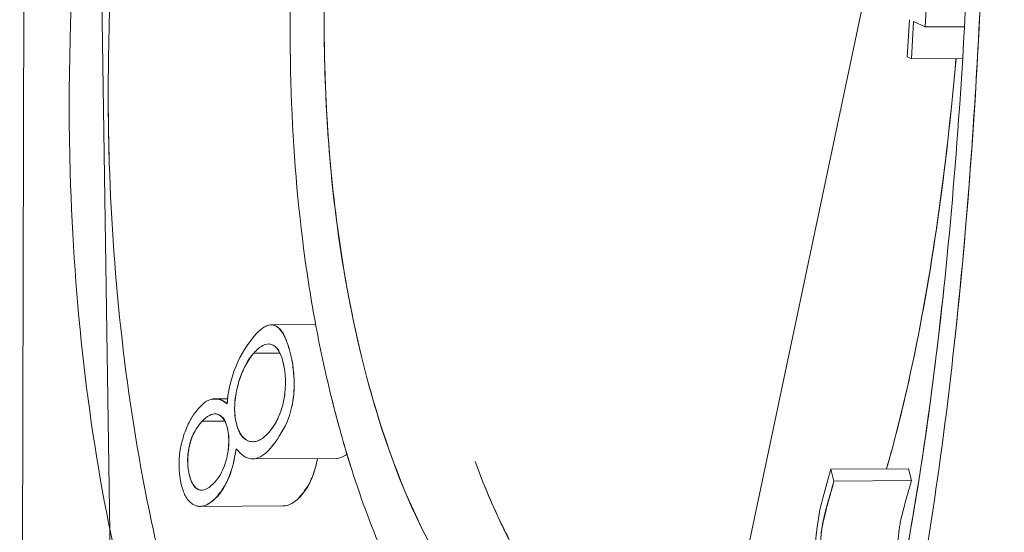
# Model space of a CAD drawing. Header units: millimetres. Extents: x -275 to -235, y -723 to -375.
# Tile 20 of 41: x -241.45 to -239.45, y -689.92 to -688.88. Entities that reach past the tile are written whole.
import ezdxf

# ---------------------------------------------------------------- set-up
doc = ezdxf.new("R2010")
doc.units = ezdxf.units.MM

msp = doc.modelspace()

# ---------------------------------------------------------------- linework, layer by layer
at = {"color": 0, "linetype": 'Continuous', "lineweight": 0}
for p, q in [((-241.4187, -679.5504), (-241.4458, -692.8341)), ((-241.2282, -692.2817), (-241.4165, -679.5556)), ((-238.9966, -685.3247), (-241.07, -695.158)), ((-239.6107, -688.857), (-239.6128, -688.8931)), ((-239.6447, -688.8784), (-239.6493, -688.9537)), ((-239.6364, -688.8822), (-239.6409, -688.9575)), ((-239.6128, -688.8931), (-239.6364, -688.8822)), ((-239.6128, -688.8931), (-239.5334, -688.8926)), ((-239.5334, -688.8926), (-239.6128, -688.8931)), ((-239.6493, -688.9537), (-239.6409, -688.9575)), ((-239.6409, -688.9575), (-239.6493, -688.9537)), ((-239.6409, -688.9575), (-239.5371, -688.9568)), ((-239.5371, -688.9568), (-239.6409, -688.9575)), ((-240.8467, -689.4962), (-240.937, -689.4968)), ((-240.9405, -689.5356), (-240.9418, -689.5356)), ((-240.9191, -689.554), (-240.972, -689.5543)), ((-240.972, -689.5543), (-240.9191, -689.554)), ((-241.0501, -689.6467), (-241.0504, -689.6467)), ((-241.0249, -689.6466), (-241.0463, -689.6467)), ((-241.0489, -689.6773), (-241.0505, -689.6773)), ((-241.0103, -689.6771), (-241.0103, -689.6771)), ((-241.0305, -689.692), (-241.0766, -689.6922)), ((-241.0766, -689.6922), (-241.0305, -689.692)), ((-240.9724, -689.7336), (-240.9737, -689.7336)), ((-240.8055, -689.7675), (-240.9738, -689.7685)), ((-239.8037, -689.7892), (-239.647, -689.7883)), ((-239.647, -689.7883), (-239.8037, -689.7892)), ((-239.7976, -689.8135), (-239.8037, -689.7892)), ((-239.8037, -689.7892), (-239.7976, -689.8135)), ((-239.647, -689.7883), (-239.6409, -689.8125)), ((-239.6409, -689.8125), (-239.647, -689.7883)), ((-239.7976, -689.8135), (-239.6409, -689.8125)), ((-239.6409, -689.8125), (-239.7976, -689.8135)), ((-241.0756, -689.8317), (-241.0775, -689.8317)), ((-240.911, -689.8636), (-241.0789, -689.8646))]:
    msp.add_line(p, q, dxfattribs=at)
for points, knots in [([(-241.2612, -670.9838), (-240.0032, -672.7157), (-238.9682, -674.6212), (-238.1946, -676.6296), (-237.421, -678.638), (-236.909, -680.749), (-236.6773, -682.8846), (-236.4457, -685.0202), (-236.4945, -687.1799), (-236.8221, -689.2838), (-237.1496, -691.3877), (-237.7558, -693.4355), (-238.6182, -695.3513)], [4.242163, 4.242163, 4.242163, 4.242163, 4.51569, 4.51569, 4.51569, 4.789216, 4.789216, 4.789216, 5.062742, 5.062742, 5.062742, 5.336268, 5.336268, 5.336268, 5.336268]), ([(-240.2407, -686.0329), (-240.3012, -686.0691), (-240.363, -686.1201), (-240.4259, -686.1861), (-240.4889, -686.252), (-240.5523, -686.3319), (-240.6177, -686.4285), (-240.6832, -686.5251), (-240.747, -686.6331), (-240.8083, -686.7524), (-240.839, -686.8121), (-240.869, -686.8746), (-240.8984, -686.94), (-240.913, -686.9726), (-240.9276, -687.006), (-240.9419, -687.0401), (-240.9562, -687.0742), (-240.9698, -687.1075), (-240.9843, -687.1446), (-241.0862, -687.4039), (-241.1702, -687.6821), (-241.2324, -687.9794), (-241.2412, -688.0219), (-241.2493, -688.0628), (-241.2577, -688.108), (-241.3244, -688.4697), (-241.3537, -688.8307), (-241.3435, -689.1878), (-241.3358, -689.4556), (-241.3065, -689.7072), (-241.2569, -689.9424), (-241.2487, -689.9816), (-241.2399, -690.0204), (-241.2305, -690.0586), (-241.2258, -690.0778), (-241.221, -690.0968), (-241.216, -690.1157), (-241.211, -690.1347), (-241.2057, -690.1544), (-241.2007, -690.1721), (-241.1609, -690.3145), (-241.1148, -690.4446), (-241.0631, -690.5624), (-241.0373, -690.6213), (-241.0101, -690.6771), (-240.9816, -690.7299), (-240.9673, -690.7563), (-240.9527, -690.7819), (-240.9378, -690.8067), (-240.923, -690.8316), (-240.9072, -690.8565), (-240.8923, -690.8789), (-240.7728, -691.0586), (-240.6457, -691.1777), (-240.515, -691.2361), (-240.3843, -691.2945), (-240.2605, -691.2873), (-240.1447, -691.2146)], [0, 0, 0, 0, 0.0625, 0.0625, 0.0625, 0.125, 0.125, 0.125, 0.1875, 0.1875, 0.1875, 0.21875, 0.21875, 0.21875, 0.234375, 0.234375, 0.234375, 0.25, 0.25, 0.25, 0.359375, 0.359375, 0.359375, 0.375, 0.375, 0.375, 0.5, 0.5, 0.5, 0.59375, 0.59375, 0.59375, 0.609375, 0.609375, 0.609375, 0.617187, 0.617187, 0.617187, 0.625, 0.625, 0.625, 0.6875, 0.6875, 0.6875, 0.71875, 0.71875, 0.71875, 0.734375, 0.734375, 0.734375, 0.75, 0.75, 0.75, 0.875, 0.875, 0.875, 1, 1, 1, 1]), ([(-241.2644, -689.1693), (-241.2696, -689.0028), (-241.2654, -688.8312), (-241.2523, -688.6586), (-241.2392, -688.4861), (-241.2172, -688.3143), (-241.1879, -688.1497), (-241.1365, -687.8616), (-241.0641, -687.5917), (-240.9741, -687.3399), (-240.9612, -687.3039), (-240.9474, -687.2668), (-240.9344, -687.2331), (-240.8565, -687.0307), (-240.7719, -686.8526), (-240.6826, -686.699), (-240.6529, -686.6477), (-240.6222, -686.5986), (-240.5919, -686.5534), (-240.4706, -686.3725), (-240.352, -686.2479), (-240.2379, -686.1796)], [0.5, 0.5, 0.5, 0.5, 0.5625, 0.5625, 0.5625, 0.625, 0.625, 0.625, 0.734375, 0.734375, 0.734375, 0.75, 0.75, 0.75, 0.84375, 0.84375, 0.84375, 0.875, 0.875, 0.875, 1, 1, 1, 1]), ([(-240.224, -686.9128), (-240.2637, -686.9367), (-240.3036, -686.9704), (-240.3436, -687.014), (-240.3837, -687.0576), (-240.4232, -687.1099), (-240.4641, -687.1742), (-240.505, -687.2384), (-240.5444, -687.3103), (-240.5818, -687.3899), (-240.6006, -687.4297), (-240.6189, -687.4714), (-240.6366, -687.515), (-240.6455, -687.5368), (-240.6543, -687.5591), (-240.6629, -687.5818), (-240.6715, -687.6046), (-240.6797, -687.6269), (-240.6884, -687.6516), (-240.7405, -687.7994), (-240.7842, -687.9568), (-240.8183, -688.1237), (-240.8297, -688.1794), (-240.8397, -688.2344), (-240.8492, -688.2939), (-240.8872, -688.532), (-240.9033, -688.7708), (-240.8969, -689.0048), (-240.8936, -689.1219), (-240.885, -689.2341), (-240.8711, -689.3414), (-240.8641, -689.3951), (-240.8558, -689.4476), (-240.8462, -689.4988), (-240.8414, -689.5244), (-240.8363, -689.5498), (-240.8308, -689.5748), (-240.8254, -689.5998), (-240.8194, -689.6254), (-240.8136, -689.6489), (-240.8021, -689.695), (-240.7897, -689.7392), (-240.7765, -689.7814)], [0, 0, 0, 0, 0.0625, 0.0625, 0.0625, 0.125, 0.125, 0.125, 0.1875, 0.1875, 0.1875, 0.21875, 0.21875, 0.21875, 0.234375, 0.234375, 0.234375, 0.25, 0.25, 0.25, 0.34375, 0.34375, 0.34375, 0.375, 0.375, 0.375, 0.5, 0.5, 0.5, 0.5625, 0.5625, 0.5625, 0.59375, 0.59375, 0.59375, 0.609375, 0.609375, 0.609375, 0.625, 0.625, 0.625, 0.655663, 0.655663, 0.655663, 0.655663]), ([(-240.1633, -690.188), (-240.2335, -690.2316), (-240.3052, -690.2365), (-240.3796, -690.2017), (-240.4355, -690.1757), (-240.4892, -690.1288), (-240.5399, -690.0613), (-240.5568, -690.0387), (-240.5728, -690.0148), (-240.5896, -689.9868), (-240.6398, -689.9028), (-240.6836, -689.8019), (-240.72, -689.6841), (-240.7321, -689.6449), (-240.743, -689.6053), (-240.7539, -689.5607), (-240.7973, -689.3822), (-240.8225, -689.1876), (-240.8283, -688.9721), (-240.8326, -688.8104), (-240.8256, -688.6482), (-240.8075, -688.4854), (-240.8015, -688.4312), (-240.794, -688.3754), (-240.7858, -688.3225), (-240.761, -688.1639), (-240.7275, -688.0142), (-240.6859, -687.8732), (-240.672, -687.8262), (-240.6567, -687.7786), (-240.6417, -687.7351), (-240.6116, -687.6483), (-240.5795, -687.5685), (-240.5457, -687.4957), (-240.512, -687.4229), (-240.4758, -687.3562), (-240.4394, -687.2984), (-240.3666, -687.1828), (-240.2936, -687.1032), (-240.2213, -687.0595)], [0, 0, 0, 0, 0.125, 0.125, 0.125, 0.21875, 0.21875, 0.21875, 0.25, 0.25, 0.25, 0.34375, 0.34375, 0.34375, 0.375, 0.375, 0.375, 0.5, 0.5, 0.5, 0.59375, 0.59375, 0.59375, 0.625, 0.625, 0.625, 0.71875, 0.71875, 0.71875, 0.75, 0.75, 0.75, 0.8125, 0.8125, 0.8125, 0.875, 0.875, 0.875, 1, 1, 1, 1]), ([(-240.2213, -687.0595), (-240.2765, -687.0918), (-240.3311, -687.1457), (-240.3853, -687.2189), (-240.3944, -687.2311), (-240.4034, -687.2438), (-240.4124, -687.2571), (-240.4169, -687.2637), (-240.4214, -687.2705), (-240.4259, -687.2773), (-240.4282, -687.2808), (-240.4304, -687.2843), (-240.4327, -687.2878), (-240.4349, -687.2913), (-240.4367, -687.2941), (-240.4394, -687.2984), (-240.5034, -687.4), (-240.5574, -687.5153), (-240.6012, -687.6261), (-240.6085, -687.6446), (-240.6156, -687.6629), (-240.6223, -687.6811), (-240.6257, -687.6902), (-240.629, -687.6993), (-240.6322, -687.7083), (-240.6338, -687.7128), (-240.6354, -687.7173), (-240.637, -687.7217), (-240.6386, -687.7262), (-240.6396, -687.7292), (-240.6417, -687.7351), (-240.6909, -687.8773), (-240.7303, -688.0275), (-240.7597, -688.1754), (-240.7646, -688.2001), (-240.7692, -688.2247), (-240.7736, -688.2492), (-240.7757, -688.2615), (-240.7778, -688.2737), (-240.7799, -688.2859), (-240.7819, -688.2982), (-240.7836, -688.3089), (-240.7858, -688.3225), (-240.8027, -688.4314), (-240.8148, -688.5416), (-240.8219, -688.6506), (-240.8289, -688.7596), (-240.831, -688.8696), (-240.8283, -688.9721), (-240.8241, -689.1258), (-240.8091, -689.2782), (-240.7833, -689.4212), (-240.779, -689.445), (-240.7744, -689.4686), (-240.7695, -689.4919), (-240.767, -689.5035), (-240.7645, -689.515), (-240.7619, -689.5265), (-240.7593, -689.538), (-240.7562, -689.551), (-240.7539, -689.5607), (-240.7256, -689.6771), (-240.6876, -689.7909), (-240.6402, -689.8914), (-240.6323, -689.9081), (-240.6241, -689.9245), (-240.6157, -689.9404), (-240.6114, -689.9484), (-240.6072, -689.9562), (-240.6028, -689.9639), (-240.6006, -689.9678), (-240.5984, -689.9717), (-240.5962, -689.9755), (-240.5951, -689.9774), (-240.594, -689.9793), (-240.5929, -689.9811), (-240.5918, -689.983), (-240.5903, -689.9855), (-240.5896, -689.9868), (-240.5528, -690.0483), (-240.5041, -690.114), (-240.4438, -690.1615), (-240.4338, -690.1695), (-240.4234, -690.1769), (-240.4127, -690.1836), (-240.4073, -690.187), (-240.4019, -690.1902), (-240.3964, -690.1932), (-240.3937, -690.1947), (-240.3909, -690.1962), (-240.3881, -690.1976), (-240.3867, -690.1983), (-240.3853, -690.199), (-240.3839, -690.1997), (-240.3825, -690.2004), (-240.3815, -690.2009), (-240.3796, -690.2017), (-240.2614, -690.2569), (-240.1897, -690.2044), (-240.1633, -690.188)], [0, 0, 0, 0, 0.09375, 0.09375, 0.09375, 0.109375, 0.109375, 0.109375, 0.117187, 0.117187, 0.117187, 0.121094, 0.121094, 0.121094, 0.125, 0.125, 0.125, 0.21875, 0.21875, 0.21875, 0.234375, 0.234375, 0.234375, 0.242188, 0.242188, 0.242188, 0.246094, 0.246094, 0.246094, 0.25, 0.25, 0.25, 0.34375, 0.34375, 0.34375, 0.359375, 0.359375, 0.359375, 0.367188, 0.367188, 0.367188, 0.375, 0.375, 0.375, 0.4375, 0.4375, 0.4375, 0.5, 0.5, 0.5, 0.59375, 0.59375, 0.59375, 0.609375, 0.609375, 0.609375, 0.617188, 0.617188, 0.617188, 0.625, 0.625, 0.625, 0.71875, 0.71875, 0.71875, 0.734375, 0.734375, 0.734375, 0.742188, 0.742188, 0.742188, 0.746094, 0.746094, 0.746094, 0.748047, 0.748047, 0.748047, 0.75, 0.75, 0.75, 0.84375, 0.84375, 0.84375, 0.859375, 0.859375, 0.859375, 0.867188, 0.867188, 0.867188, 0.871094, 0.871094, 0.871094, 0.873047, 0.873047, 0.873047, 0.875, 0.875, 0.875, 1, 1, 1, 1]), ([(-240.1447, -691.2146), (-240.0586, -691.1604), (-239.9814, -691.0727), (-239.9118, -690.9515), (-239.8886, -690.9111), (-239.8668, -690.868), (-239.8448, -690.8191), (-239.7788, -690.6725), (-239.7238, -690.4984), (-239.6773, -690.2971), (-239.6618, -690.23), (-239.6475, -690.1609), (-239.6336, -690.0868), (-239.5921, -689.8643), (-239.5609, -689.6263), (-239.5376, -689.3729), (-239.5299, -689.2884), (-239.5229, -689.2011), (-239.517, -689.1143), (-239.505, -688.9408), (-239.4968, -688.7646), (-239.4918, -688.5851), (-239.4893, -688.4953), (-239.4876, -688.4064), (-239.4869, -688.3183), (-239.4861, -688.2301), (-239.4861, -688.1444), (-239.4871, -688.0564), (-239.4884, -687.932), (-239.4914, -687.811), (-239.4961, -687.6937)], [0, 0, 0, 0, 0.09375, 0.09375, 0.09375, 0.125, 0.125, 0.125, 0.21875, 0.21875, 0.21875, 0.25, 0.25, 0.25, 0.34375, 0.34375, 0.34375, 0.375, 0.375, 0.375, 0.4375, 0.4375, 0.4375, 0.46875, 0.46875, 0.46875, 0.5, 0.5, 0.5, 0.5442097, 0.5442097, 0.5442097, 0.5442097]), ([(-239.5223, -687.8179), (-239.5193, -687.9034), (-239.5174, -687.991), (-239.5163, -688.0808), (-239.5123, -688.4133), (-239.5216, -688.7484), (-239.5452, -689.081), (-239.5629, -689.3304), (-239.5878, -689.5653), (-239.6217, -689.7856), (-239.633, -689.859), (-239.6455, -689.9319), (-239.6587, -690.001), (-239.6984, -690.2084), (-239.7455, -690.3901), (-239.802, -690.546), (-239.8208, -690.598), (-239.8411, -690.648), (-239.8617, -690.6933), (-239.9442, -690.8746), (-240.0386, -690.9996), (-240.1474, -691.0679)], [0.4662629, 0.4662629, 0.4662629, 0.4662629, 0.5, 0.5, 0.5, 0.625, 0.625, 0.625, 0.71875, 0.71875, 0.71875, 0.75, 0.75, 0.75, 0.84375, 0.84375, 0.84375, 0.875, 0.875, 0.875, 1, 1, 1, 1]), ([(-239.4865, -688.1296), (-239.4864, -688.1522), (-239.4863, -688.1749), (-239.4863, -688.1973), (-239.4863, -688.2419), (-239.4865, -688.2867), (-239.4869, -688.3315), (-239.4877, -688.4211), (-239.4894, -688.5109), (-239.492, -688.6004), (-239.5015, -688.9316), (-239.5228, -689.2578), (-239.5566, -689.5601)], [0.5086424, 0.5086424, 0.5086424, 0.5086424, 0.516475, 0.516475, 0.516475, 0.5320725, 0.5320725, 0.5320725, 0.5632677, 0.5632677, 0.5632677, 0.6786818, 0.6786818, 0.6786818, 0.6786818]), ([(-239.6911, -689.7885), (-239.6791, -689.7467), (-239.6678, -689.7033), (-239.6572, -689.6586), (-239.6518, -689.6361), (-239.6469, -689.6147), (-239.6417, -689.5903), (-239.6003, -689.3987), (-239.57, -689.1821), (-239.5506, -688.9569)], [0.2033438, 0.2033438, 0.2033438, 0.2033438, 0.234375, 0.234375, 0.234375, 0.25, 0.25, 0.25, 0.3726493, 0.3726493, 0.3726493, 0.3726493]), ([(-239.5505, -688.9569), (-239.5603, -689.0699), (-239.5724, -689.1785), (-239.5873, -689.2829), (-239.6025, -689.3899), (-239.6209, -689.494), (-239.6417, -689.5903), (-239.6569, -689.6606), (-239.6733, -689.7267), (-239.691, -689.7885)], [0.6265175, 0.6265175, 0.6265175, 0.6265175, 0.6875, 0.6875, 0.6875, 0.75, 0.75, 0.75, 0.795661, 0.795661, 0.795661, 0.795661]), ([(-241.2664, -688.9894), (-241.2669, -689.0505), (-241.2662, -689.1113), (-241.2644, -689.1693), (-241.257, -689.4084), (-241.2301, -689.6468), (-241.1839, -689.8715), (-241.1762, -689.909), (-241.1679, -689.946), (-241.1591, -689.9826), (-241.1547, -690.0009), (-241.1502, -690.0191), (-241.1456, -690.0372), (-241.1432, -690.0462), (-241.1409, -690.0552), (-241.1385, -690.0642), (-241.1361, -690.0731), (-241.1332, -690.0836), (-241.1312, -690.091), (-241.0823, -690.2677), (-241.0163, -690.4448), (-240.9336, -690.603), (-240.9199, -690.6294), (-240.9056, -690.6552), (-240.8909, -690.6804), (-240.8835, -690.693), (-240.8761, -690.7054), (-240.8685, -690.7177), (-240.8647, -690.7238), (-240.8609, -690.7299), (-240.857, -690.7359), (-240.8551, -690.7389), (-240.8532, -690.742), (-240.8512, -690.745), (-240.8493, -690.7479), (-240.8469, -690.7516), (-240.8454, -690.7539), (-240.7976, -690.8265), (-240.7413, -690.899), (-240.6765, -690.961), (-240.6603, -690.9765), (-240.6446, -690.9905), (-240.624, -691.0071), (-240.5828, -691.0404), (-240.5498, -691.0603), (-240.525, -691.0736), (-240.5188, -691.077), (-240.513, -691.0799), (-240.5078, -691.0824), (-240.5052, -691.0837), (-240.5028, -691.0848), (-240.5004, -691.0859), (-240.4987, -691.0867), (-240.497, -691.0875), (-240.4954, -691.0883), (-240.4918, -691.0899), (-240.4814, -691.0944), (-240.4736, -691.0974), (-240.3293, -691.1539), (-240.221, -691.1141), (-240.1474, -691.0679)], [0.4772989, 0.4772989, 0.4772989, 0.4772989, 0.5, 0.5, 0.5, 0.59375, 0.59375, 0.59375, 0.609375, 0.609375, 0.609375, 0.6171875, 0.6171875, 0.6171875, 0.6210937, 0.6210937, 0.6210937, 0.625, 0.625, 0.625, 0.71875, 0.71875, 0.71875, 0.734375, 0.734375, 0.734375, 0.7421875, 0.7421875, 0.7421875, 0.7460937, 0.7460937, 0.7460937, 0.7480469, 0.7480469, 0.7480469, 0.75, 0.75, 0.75, 0.8125, 0.8125, 0.8125, 0.828125, 0.828125, 0.828125, 0.859375, 0.859375, 0.859375, 0.8671875, 0.8671875, 0.8671875, 0.8710938, 0.8710938, 0.8710938, 0.8740234, 0.8740234, 0.8740234, 0.8805097, 0.8805097, 0.8805097, 1, 1, 1, 1]), ([(-240.1474, -691.0679), (-240.0927, -691.0336), (-240.0416, -690.984), (-239.994, -690.921), (-239.9464, -690.858), (-239.9028, -690.7822), (-239.8617, -690.6933), (-239.7899, -690.5377), (-239.7294, -690.3393), (-239.6795, -690.104), (-239.6724, -690.0704), (-239.6653, -690.0351), (-239.6587, -690.001), (-239.6248, -689.8237), (-239.5971, -689.6299), (-239.5754, -689.4256)], [0, 0, 0, 0, 0.0625, 0.0625, 0.0625, 0.125, 0.125, 0.125, 0.234375, 0.234375, 0.234375, 0.25, 0.25, 0.25, 0.3313293, 0.3313293, 0.3313293, 0.3313293]), ([(-240.9675, -689.516), (-240.9552, -689.5019), (-240.9439, -689.4954), (-240.9338, -689.497), (-240.9237, -689.4986), (-240.9134, -689.5081), (-240.9059, -689.5285)], [0, 0, 0, 0, 0.1292677, 0.1292677, 0.1292677, 0.2585354, 0.2585354, 0.2585354, 0.2585354]), ([(-240.9003, -689.5445), (-240.9026, -689.5367), (-240.9053, -689.5296), (-240.9084, -689.523), (-240.9147, -689.5095), (-240.9217, -689.5012), (-240.9296, -689.4981)], [0.699018, 0.699018, 0.699018, 0.699018, 0.7500001, 0.7500001, 0.7500001, 0.8539913, 0.8539913, 0.8539913, 0.8539913]), ([(-240.972, -689.5543), (-240.9655, -689.5469), (-240.9593, -689.5417), (-240.9535, -689.5387), (-240.9476, -689.5357), (-240.9428, -689.5347), (-240.9368, -689.5363), (-240.9248, -689.5395), (-240.9162, -689.5537), (-240.9108, -689.5805)], [0, 0, 0, 0, 0.125, 0.125, 0.125, 0.25, 0.25, 0.25, 0.5, 0.5, 0.5, 0.5]), ([(-240.905, -689.5309), (-240.9024, -689.5383), (-240.9001, -689.5457), (-240.8983, -689.5526), (-240.8972, -689.5566), (-240.8963, -689.5602), (-240.8955, -689.5644), (-240.8947, -689.568), (-240.894, -689.572), (-240.8932, -689.5771), (-240.8899, -689.5988), (-240.8892, -689.6195), (-240.8912, -689.6391), (-240.8921, -689.6474), (-240.8934, -689.6553), (-240.8951, -689.6629)], [0.2634942, 0.2634942, 0.2634942, 0.2634942, 0.3111365, 0.3111365, 0.3111365, 0.3392499, 0.3392499, 0.3392499, 0.3637375, 0.3637375, 0.3637375, 0.4689397, 0.4689397, 0.4689397, 0.5133484, 0.5133484, 0.5133484, 0.5133484]), ([(-240.9431, -689.7166), (-240.9493, -689.7233), (-240.9554, -689.728), (-240.9614, -689.7307), (-240.9644, -689.7321), (-240.9674, -689.733), (-240.9703, -689.7334), (-240.9733, -689.7338), (-240.9756, -689.7338), (-240.9791, -689.7331), (-240.9933, -689.7301), (-241.0026, -689.7186), (-241.0079, -689.6939), (-241.0105, -689.6816), (-241.0113, -689.6685), (-241.0103, -689.6549), (-241.0098, -689.648), (-241.0089, -689.641), (-241.0075, -689.6338), (-241.0061, -689.6267), (-241.0038, -689.6178), (-241.0019, -689.6118), (-240.9946, -689.5878), (-240.9846, -689.5686), (-240.972, -689.5543)], [0, 0, 0, 0, 0.125, 0.125, 0.125, 0.1875, 0.1875, 0.1875, 0.25, 0.25, 0.25, 0.5, 0.5, 0.5, 0.625, 0.625, 0.625, 0.6875, 0.6875, 0.6875, 0.75, 0.75, 0.75, 1, 1, 1, 1]), ([(-240.972, -689.5543), (-240.9782, -689.5613), (-240.9838, -689.5695), (-240.9887, -689.579), (-240.9893, -689.5801), (-240.9899, -689.5812), (-240.9905, -689.5823)], [0, 0, 0, 0, 0.1247856, 0.1247856, 0.1247856, 0.1392365, 0.1392365, 0.1392365, 0.1392365]), ([(-240.9124, -689.6556), (-240.9071, -689.6288), (-240.9067, -689.6037), (-240.9105, -689.5823), (-240.9107, -689.5811), (-240.9109, -689.5799), (-240.9112, -689.5787), (-240.9144, -689.5637), (-240.9192, -689.5512), (-240.9257, -689.5435)], [0.2472843, 0.2472843, 0.2472843, 0.2472843, 0.4931452, 0.4931452, 0.4931452, 0.5070705, 0.5070705, 0.5070705, 0.6907243, 0.6907243, 0.6907243, 0.6907243]), ([(-241.0076, -689.7479), (-240.9976, -689.7603), (-240.9874, -689.7672), (-240.9771, -689.7683), (-240.972, -689.7689), (-240.9668, -689.768), (-240.9615, -689.7658), (-240.9563, -689.7635), (-240.9504, -689.7593), (-240.9457, -689.7547), (-240.9363, -689.7457), (-240.9272, -689.7339), (-240.9162, -689.7157), (-240.9052, -689.6975), (-240.898, -689.679), (-240.8937, -689.6562), (-240.8915, -689.6447), (-240.8904, -689.6328), (-240.8902, -689.6204), (-240.89, -689.6081), (-240.891, -689.5936), (-240.8926, -689.582), (-240.8932, -689.577), (-240.894, -689.5721), (-240.8949, -689.5675)], [0.0000003, 0.0000003, 0.0000003, 0.0000003, 0.1250002, 0.1250002, 0.1250002, 0.1875002, 0.1875002, 0.1875002, 0.2500002, 0.2500002, 0.2500002, 0.3750002, 0.3750002, 0.3750002, 0.5000001, 0.5000001, 0.5000001, 0.5625001, 0.5625001, 0.5625001, 0.6250001, 0.6250001, 0.6250001, 0.6518863, 0.6518863, 0.6518863, 0.6518863]), ([(-241.0258, -689.6566), (-241.0481, -689.6383), (-241.0697, -689.6443), (-241.093, -689.6781), (-241.093, -689.6781), (-241.0931, -689.6782), (-241.0931, -689.6782)], [0, 0, 0, 0, 0.25, 0.25, 0.25, 0.2503332, 0.2503332, 0.2503332, 0.2503332]), ([(-240.9089, -689.6374), (-240.9091, -689.6386), (-240.9093, -689.6398), (-240.9095, -689.641), (-240.9096, -689.6417), (-240.9097, -689.6424), (-240.9098, -689.6431)], [0.67641594, 0.67641594, 0.67641594, 0.67641594, 0.6875, 0.6875, 0.6875, 0.69382743, 0.69382743, 0.69382743, 0.69382743]), ([(-240.9123, -689.6553), (-240.9128, -689.6574), (-240.9133, -689.6595), (-240.9138, -689.6613), (-240.92, -689.6837), (-240.9297, -689.7021), (-240.9431, -689.7166)], [0.7298513, 0.7298513, 0.7298513, 0.7298513, 0.75, 0.75, 0.75, 1, 1, 1, 1]), ([(-240.6305, -690.1146), (-240.6891, -690.0198), (-240.7381, -689.9045), (-240.7774, -689.7784), (-240.784, -689.7573), (-240.7903, -689.736), (-240.7963, -689.7144), (-240.7993, -689.7036), (-240.8023, -689.6928), (-240.8051, -689.6819), (-240.808, -689.6709), (-240.8105, -689.6613), (-240.8136, -689.6489), (-240.8139, -689.6475), (-240.8143, -689.6461), (-240.8146, -689.6448)], [0.25, 0.25, 0.25, 0.25, 0.34375, 0.34375, 0.34375, 0.359375, 0.359375, 0.359375, 0.3671875, 0.3671875, 0.3671875, 0.375, 0.375, 0.375, 0.3758749, 0.3758749, 0.3758749, 0.3758749]), ([(-241.1063, -689.702), (-241.1062, -689.7017), (-241.1061, -689.7014), (-241.1059, -689.7011), (-241.1021, -689.6925), (-241.0977, -689.6848), (-241.093, -689.6781)], [0.70307628, 0.70307628, 0.70307628, 0.70307628, 0.70490363, 0.70490363, 0.70490363, 0.75843796, 0.75843796, 0.75843796, 0.75843796]), ([(-241.0766, -689.6922), (-241.0716, -689.6868), (-241.0667, -689.6828), (-241.0619, -689.6803), (-241.0572, -689.6779), (-241.0533, -689.6768), (-241.0479, -689.6774), (-241.037, -689.6786), (-241.0296, -689.6876), (-241.0251, -689.7069), (-241.0228, -689.7166), (-241.0219, -689.7268), (-241.0224, -689.7374), (-241.0226, -689.7427), (-241.0232, -689.7482), (-241.0241, -689.7537), (-241.0249, -689.7593), (-241.0265, -689.7662), (-241.0278, -689.7708), (-241.0327, -689.7888), (-241.0404, -689.8039), (-241.0511, -689.8158)], [0, 0, 0, 0, 0.125, 0.125, 0.125, 0.25, 0.25, 0.25, 0.5, 0.5, 0.5, 0.625, 0.625, 0.625, 0.6875, 0.6875, 0.6875, 0.75, 0.75, 0.75, 1, 1, 1, 1]), ([(-241.0241, -689.7538), (-241.0229, -689.7447), (-241.0224, -689.7363), (-241.0226, -689.7286), (-241.0227, -689.722), (-241.0235, -689.7157), (-241.0244, -689.7104), (-241.0249, -689.7075), (-241.0255, -689.705), (-241.0261, -689.703), (-241.0296, -689.6914), (-241.0364, -689.6797), (-241.0465, -689.6777)], [0.2962924, 0.2962924, 0.2962924, 0.2962924, 0.3981859, 0.3981859, 0.3981859, 0.4835944, 0.4835944, 0.4835944, 0.5297865, 0.5297865, 0.5297865, 0.7929876, 0.7929876, 0.7929876, 0.7929876]), ([(-241.0106, -689.6607), (-241.011, -689.6715), (-241.0102, -689.6821), (-241.0082, -689.6923), (-241.0068, -689.6993), (-241.0057, -689.7026), (-241.0039, -689.7071), (-241.0022, -689.7114), (-241.0002, -689.7154), (-240.9978, -689.7189), (-240.993, -689.7259), (-240.9869, -689.7313), (-240.9794, -689.733)], [0.3981686, 0.3981686, 0.3981686, 0.3981686, 0.4947872, 0.4947872, 0.4947872, 0.5613045, 0.5613045, 0.5613045, 0.6236512, 0.6236512, 0.6236512, 0.7483445, 0.7483445, 0.7483445, 0.7483445]), ([(-241.0798, -689.8315), (-241.0798, -689.8315), (-241.0798, -689.8315), (-241.0798, -689.8315), (-241.0851, -689.8309), (-241.0897, -689.8279), (-241.0935, -689.8227), (-241.0972, -689.8175), (-241.1, -689.811), (-241.1025, -689.8002), (-241.105, -689.7895), (-241.1061, -689.7787), (-241.1058, -689.7681), (-241.1055, -689.7575), (-241.1033, -689.745), (-241.1007, -689.7364), (-241.0957, -689.7191), (-241.0876, -689.7044), (-241.0766, -689.6922)], [0.2498198, 0.2498198, 0.2498198, 0.2498198, 0.25, 0.25, 0.25, 0.375, 0.375, 0.375, 0.5, 0.5, 0.5, 0.625, 0.625, 0.625, 0.75, 0.75, 0.75, 1, 1, 1, 1]), ([(-240.9431, -689.7166), (-240.9424, -689.7159), (-240.9418, -689.7151), (-240.9411, -689.7143), (-240.9346, -689.7067), (-240.9291, -689.6983), (-240.9245, -689.6893), (-240.9238, -689.688), (-240.9232, -689.6868), (-240.9226, -689.6855)], [0, 0, 0, 0, 0.0112056, 0.0112056, 0.0112056, 0.1208334, 0.1208334, 0.1208334, 0.1361692, 0.1361692, 0.1361692, 0.1361692]), ([(-241.1052, -689.6994), (-241.1062, -689.7016), (-241.1072, -689.7038), (-241.1081, -689.7061), (-241.1124, -689.7164), (-241.1157, -689.7263), (-241.1187, -689.7396), (-241.1246, -689.766), (-241.1245, -689.7936), (-241.1195, -689.8167)], [0.2985, 0.2985, 0.2985, 0.2985, 0.3125, 0.3125, 0.3125, 0.375, 0.375, 0.375, 0.5, 0.5, 0.5, 0.5]), ([(-241.118, -689.823), (-241.1157, -689.8318), (-241.1129, -689.8392), (-241.1094, -689.8452), (-241.1052, -689.8526), (-241.0996, -689.8582), (-241.0942, -689.8611), (-241.0888, -689.864), (-241.0833, -689.8652), (-241.0775, -689.8645), (-241.0718, -689.8638), (-241.0666, -689.8618), (-241.0598, -689.8571), (-241.0343, -689.8392), (-241.0174, -689.8056), (-241.009, -689.7564)], [0.5116706, 0.5116706, 0.5116706, 0.5116706, 0.5625, 0.5625, 0.5625, 0.625, 0.625, 0.625, 0.6875, 0.6875, 0.6875, 0.75, 0.75, 0.75, 0.9864736, 0.9864736, 0.9864736, 0.9864736]), ([(-241.1024, -689.7429), (-241.1044, -689.7521), (-241.1054, -689.7612), (-241.1055, -689.7702), (-241.1056, -689.7756), (-241.1054, -689.7809), (-241.1048, -689.7863), (-241.1044, -689.7899), (-241.1037, -689.794), (-241.1031, -689.7974), (-241.1028, -689.799), (-241.1025, -689.8003), (-241.1022, -689.8014), (-241.1006, -689.8081), (-241.098, -689.8148), (-241.0946, -689.8202), (-241.0915, -689.8251), (-241.0877, -689.8292), (-241.0832, -689.8308)], [0.2528363, 0.2528363, 0.2528363, 0.2528363, 0.3688363, 0.3688363, 0.3688363, 0.438494, 0.438494, 0.438494, 0.4861163, 0.4861163, 0.4861163, 0.5081516, 0.5081516, 0.5081516, 0.6474668, 0.6474668, 0.6474668, 0.7723418, 0.7723418, 0.7723418, 0.7723418]), ([(-241.0076, -689.7479), (-241.0105, -689.7677), (-241.0147, -689.785), (-241.0202, -689.8), (-241.023, -689.8075), (-241.0269, -689.816), (-241.0286, -689.819), (-241.0302, -689.8221), (-241.0327, -689.8262), (-241.036, -689.8311), (-241.0388, -689.8351), (-241.0422, -689.8396), (-241.0462, -689.8443), (-241.0493, -689.848), (-241.0529, -689.8517), (-241.0568, -689.8548), (-241.0597, -689.8572), (-241.0619, -689.8586), (-241.064, -689.8597), (-241.0681, -689.8621), (-241.0722, -689.8636), (-241.0762, -689.8643), (-241.0783, -689.8646), (-241.0803, -689.8647), (-241.0823, -689.8646), (-241.0843, -689.8645), (-241.0856, -689.8645), (-241.0887, -689.8634)], [0, 0, 0, 0, 0.0882136, 0.0882136, 0.0882136, 0.1323203, 0.1323203, 0.1323203, 0.1764271, 0.1764271, 0.1764271, 0.2132085, 0.2132085, 0.2132085, 0.2425873, 0.2425873, 0.2425873, 0.2646407, 0.2646407, 0.2646407, 0.3087474, 0.3087474, 0.3087474, 0.3308008, 0.3308008, 0.3308008, 0.3528542, 0.3528542, 0.3528542, 0.3528542]), ([(-240.8426, -689.7677), (-240.8464, -689.7857), (-240.8514, -689.8013), (-240.8577, -689.8146), (-240.862, -689.8237), (-240.8669, -689.8317), (-240.8724, -689.8386), (-240.8778, -689.8455), (-240.8846, -689.8518), (-240.8906, -689.8561), (-240.8967, -689.8604), (-240.9025, -689.8628), (-240.9082, -689.8635), (-240.91, -689.8637), (-240.9117, -689.8637), (-240.9134, -689.8636)], [0.0337787, 0.0337787, 0.0337787, 0.0337787, 0.1250005, 0.1250005, 0.1250005, 0.1875005, 0.1875005, 0.1875005, 0.2500004, 0.2500004, 0.2500004, 0.3125004, 0.3125004, 0.3125004, 0.3319513, 0.3319513, 0.3319513, 0.3319513]), ([(-240.8906, -689.8561), (-240.886, -689.8527), (-240.8815, -689.8485), (-240.8771, -689.8433), (-240.8746, -689.8404), (-240.8722, -689.8372), (-240.8697, -689.8338), (-240.866, -689.8288), (-240.8623, -689.8231), (-240.8589, -689.8166), (-240.8542, -689.8076), (-240.8502, -689.7969), (-240.847, -689.7853), (-240.8454, -689.7797), (-240.8441, -689.7738), (-240.8429, -689.7677)], [0.7431717, 0.7431717, 0.7431717, 0.7431717, 0.7966993, 0.7966993, 0.7966993, 0.8267201, 0.8267201, 0.8267201, 0.8714902, 0.8714902, 0.8714902, 0.934543, 0.934543, 0.934543, 0.9653621, 0.9653621, 0.9653621, 0.9653621]), ([(-240.8055, -689.7675), (-240.8051, -689.7675), (-240.8047, -689.7675), (-240.8043, -689.7675), (-240.7985, -689.7672), (-240.7926, -689.7651), (-240.7868, -689.7612), (-240.7857, -689.7605), (-240.7846, -689.7596), (-240.7834, -689.7588)], [0.13853975, 0.13853975, 0.13853975, 0.13853975, 0.14361057, 0.14361057, 0.14361057, 0.21541585, 0.21541585, 0.21541585, 0.22925217, 0.22925217, 0.22925217, 0.22925217]), ([(-239.8037, -689.7892), (-239.8146, -689.8282), (-239.8274, -689.8647), (-239.8329, -689.9166), (-239.8338, -689.9255), (-239.8345, -689.9341), (-239.835, -689.9426), (-239.8354, -689.9501), (-239.8356, -689.9574), (-239.8356, -689.9647), (-239.8356, -689.9716), (-239.8354, -689.9785), (-239.8351, -689.9853), (-239.8338, -690.0106), (-239.8302, -690.0346), (-239.8242, -690.0578)], [0, 0, 0, 0, 0.4999988, 0.4999988, 0.4999988, 0.5851488, 0.5851488, 0.5851488, 0.6597326, 0.6597326, 0.6597326, 0.7315263, 0.7315263, 0.7315263, 0.9999976, 0.9999976, 0.9999976, 0.9999976]), ([(-241.0511, -689.8158), (-241.0563, -689.8216), (-241.0612, -689.8258), (-241.066, -689.8284), (-241.0706, -689.8309), (-241.0743, -689.8321), (-241.0793, -689.8316)], [0, 0, 0, 0, 0.125, 0.125, 0.125, 0.2455648, 0.2455648, 0.2455648, 0.2455648]), ([(-239.8252, -689.9523), (-239.8252, -689.9489), (-239.8251, -689.9454), (-239.8249, -689.942), (-239.8247, -689.9368), (-239.8244, -689.9316), (-239.824, -689.9265), (-239.8235, -689.9214), (-239.8228, -689.9149), (-239.8223, -689.9115), (-239.8214, -689.9046), (-239.8199, -689.8968), (-239.818, -689.8882), (-239.8171, -689.8838), (-239.816, -689.8793), (-239.8148, -689.8745), (-239.8136, -689.8698), (-239.8119, -689.8635), (-239.8108, -689.8596), (-239.8064, -689.8438), (-239.802, -689.8284), (-239.7976, -689.8135)], [0.667039, 0.667039, 0.667039, 0.667039, 0.6875, 0.6875, 0.6875, 0.71875, 0.71875, 0.71875, 0.75, 0.75, 0.75, 0.8125, 0.8125, 0.8125, 0.84375, 0.84375, 0.84375, 0.875, 0.875, 0.875, 1, 1, 1, 1]), ([(-239.7976, -689.8135), (-239.8011, -689.8262), (-239.8043, -689.8376), (-239.807, -689.8477), (-239.8098, -689.8578), (-239.8123, -689.8656), (-239.8142, -689.8741)], [0, 0, 0, 0, 0.057339, 0.057339, 0.057339, 0.1146781, 0.1146781, 0.1146781, 0.1146781]), ([(-239.6409, -689.8125), (-239.6441, -689.8242), (-239.648, -689.8384), (-239.654, -689.8596), (-239.6569, -689.8703), (-239.6594, -689.8799), (-239.6613, -689.8886), (-239.6623, -689.8929), (-239.6631, -689.897), (-239.6638, -689.9008), (-239.6645, -689.9047), (-239.6649, -689.9068), (-239.6655, -689.9117), (-239.6676, -689.9279), (-239.6684, -689.9462), (-239.668, -689.9638)], [0.0000008, 0.0000008, 0.0000008, 0.0000008, 0.1250007, 0.1250007, 0.1250007, 0.1875007, 0.1875007, 0.1875007, 0.2187507, 0.2187507, 0.2187507, 0.2500006, 0.2500006, 0.2500006, 0.3549203, 0.3549203, 0.3549203, 0.3549203]), ([(-240.5042, -689.8247), (-240.4944, -689.8486), (-240.4843, -689.8716), (-240.4739, -689.8937), (-240.4587, -689.9257), (-240.4423, -689.9566), (-240.4263, -689.9839)], [0.69714409, 0.69714409, 0.69714409, 0.69714409, 0.71875, 0.71875, 0.71875, 0.75, 0.75, 0.75, 0.75]), ([(-239.8142, -689.8741), (-239.8182, -689.8911), (-239.8208, -689.9031), (-239.8219, -689.9089), (-239.8229, -689.9147), (-239.8252, -689.9375), (-239.8252, -689.9561)], [0.1146781, 0.1146781, 0.1146781, 0.1146781, 0.2290475, 0.2290475, 0.2290475, 0.343417, 0.343417, 0.343417, 0.343417])]:
    msp.add_open_spline(points, degree=3, knots=knots, dxfattribs=at)
for points in [[(-238.6182, -695.3513), (-234.7789, -686.8194), (-235.6599, -678.6969), (-241.2612, -670.9838)], [(-240.9343, -689.4969), (-240.9442, -689.4957), (-240.9553, -689.502), (-240.9675, -689.516)], [(-240.9675, -689.516), (-241.0019, -689.5551), (-241.0215, -689.6019), (-241.0258, -689.6566)], [(-240.9905, -689.5824), (-240.9949, -689.591), (-240.9991, -689.6005), (-241.0027, -689.6139)], [(-241.0038, -689.6183), (-241.0047, -689.6216), (-241.0055, -689.6247), (-241.0061, -689.6276)], [(-241.0027, -689.6139), (-241.0029, -689.6149), (-241.0032, -689.6159), (-241.0034, -689.6169)], [(-241.0258, -689.6566), (-241.025, -689.646), (-241.0236, -689.6356), (-241.0216, -689.6256)], [(-241.0067, -689.6301), (-241.0082, -689.6369), (-241.0092, -689.6431), (-241.01, -689.6508)], [(-241.0582, -689.6479), (-241.0475, -689.6455), (-241.0367, -689.6485), (-241.0258, -689.6566)], [(-241.0766, -689.6922), (-241.0883, -689.7052), (-241.0966, -689.7187), (-241.1011, -689.7372)], [(-241.1011, -689.7372), (-241.1015, -689.7386), (-241.1018, -689.74), (-241.1021, -689.7413)], [(-240.9309, -689.7369), (-240.932, -689.7384), (-240.9332, -689.74), (-240.9345, -689.7417)], [(-240.9251, -689.7297), (-240.9252, -689.7297), (-240.9252, -689.7298), (-240.9252, -689.7298)], [(-240.4263, -689.9839), (-240.4631, -689.9224), (-240.4956, -689.8515), (-240.5238, -689.7735)], [(-241.118, -689.8232), (-241.1187, -689.8207), (-241.1192, -689.8182), (-241.1197, -689.8157)], [(-241.0824, -689.831), (-241.0821, -689.8311), (-241.0818, -689.8312), (-241.0816, -689.8312)], [(-241.0887, -689.8634), (-241.0887, -689.8634), (-241.0888, -689.8634), (-241.0888, -689.8634)], [(-240.911, -689.8636), (-240.9088, -689.8636), (-240.9067, -689.8633), (-240.9045, -689.8628)]]:
    msp.add_open_spline(points, degree=3, dxfattribs=at)

doc.saveas('drawing.dxf')
